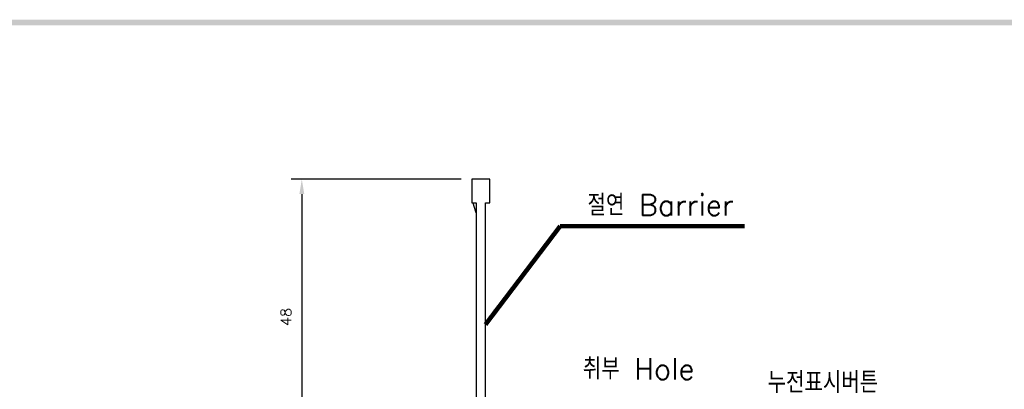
# Model space of a CAD drawing. Extents: x -417 to 993, y -1918 to 617.
# Tile 10 of 25: x 276 to 463, y 543 to 613. Entities that reach past the tile are written whole.
import ezdxf

# ---------------------------------------------------------------- set-up
doc = ezdxf.new("R2010")
doc.units = 0
doc.header["$MEASUREMENT"] = 0
doc.layers.get('0').update_dxf_attribs({"linetype": 'CONTINUOUS'})
doc.layers.add('di', color=3, linetype='CONTINUOUS')
doc.layers.add('dwg', color=7, linetype='CONTINUOUS')
doc.styles.add('KIM', font='ROMANS.shx', dxfattribs={"height": 5, "bigfont": 'GSG1.shx'})
doc.styles.get("Standard").update_dxf_attribs({"font": 'romans.shx', "height": 2, "bigfont": 'hgs.shx'})
doc.dimstyles.get("Standard").update_dxf_attribs({"dimscale": 0, "dimtxt": 2, "dimasz": 2, "dimexe": 0.5, "dimexo": 0.5, "dimgap": 1, "dimtad": 1, "dimdsep": 46, "dimtxsty": 'Standard', "dimcen": 0, "dimclrd": 3, "dimclre": 3, "dimclrt": 3, "dimadec": 0, "dimazin": 2, "dimtp": 0.1, "dimtm": 0.1, "dimtfac": 1, "dimtmove": 0, "dimatfit": 3, "dimfxl": 0, "dimtolj": 1, "dimarcsym": 0})
doc.dimstyles.new('STANDARD$0', dxfattribs={"dimtxt": 5, "dimasz": 5, "dimexe": 1, "dimexo": 2, "dimgap": 2, "dimtad": 1, "dimdec": 4, "dimzin": 12, "dimdsep": 46, "dimtxsty": 'KIM', "dimcen": -1, "dimdle": 0.1, "dimadec": 0, "dimazin": 0, "dimtfac": 1, "dimtdec": 4, "dimtmove": 0, "dimatfit": 3, "dimfxl": 0, "dimtolj": 1, "dimtzin": 0, "dimarcsym": 0})

# ---------------------------------------------------------------- blocks, each defined once
blk = doc.blocks.new('12323')
for p, q in [((3740.7, 1408.13), (3738.5, 1408.13)), ((3738.5, 1408.13), (3738.5, 1404.73)), ((3743, 1408.13), (3738.5, 1408.13)), ((3743, 1407.33), (3743, 1408.13)), ((3790.8, 1407.33), (3743, 1407.33)), ((3792.3, 1407.98), (3790.8, 1407.33)), ((3792.9, 1407.98), (3792.3, 1407.98)), ((3792.9, 1404.88), (3792.9, 1407.98)), ((3743, 1405.53), (3790.8, 1405.53)), ((3743, 1405.53), (3790.8, 1405.53)), ((3743, 1404.73), (3743, 1405.53)), ((3744.85, 1405.53), (3743.65, 1405.18)), ((3790.8, 1405.53), (3792.3, 1404.88)), ((3738.5, 1404.73), (3740.7, 1404.73)), ((3738.5, 1404.73), (3743, 1404.73)), ((3743.65, 1405.18), (3743, 1404.98)), ((3792.3, 1404.88), (3792.9, 1404.88))]:
    blk.add_line(p, q)
blk = doc.blocks.new('*D1064')
at = {"layer": 'di'}
for p, q in [((359.47, 582.99), (327.2, 582.99)), ((329.2, 580.19), (329.2, 535.69)), ((336.97, 532.89), (327.2, 532.89))]:
    blk.add_line(p, q, dxfattribs=at)
for points in [[(328.74, 580.19), (329.67, 580.19), (329.2, 582.99)], [(328.74, 535.69), (329.67, 535.69), (329.2, 532.89)]]:
    blk.add_solid(points, dxfattribs=at)
at = {"layer": 'di', "insert": (326.2, 556.88), "char_height": 2, "attachment_point": 5, "rotation": 90}
blk.add_mtext('\\A1;48', dxfattribs=at)

msp = doc.modelspace()

# ---------------------------------------------------------------- linework, layer by layer
at = {"layer": 'dwg'}
msp.add_trace([(98.074, 613.24), (99.166, 612.148), (989.146, 613.24), (988.054, 612.148)], dxfattribs=at)

# ---------------------------------------------------------------- block references
at = {"layer": 'di', "rotation": 270}
msp.add_blockref('12323', (-1043.259, 4321.492), dxfattribs=at)

# ---------------------------------------------------------------- texts
at = {"layer": 'di', "char_height": 4, "attachment_point": 7}
for s, insert in [('절연 Barrier', (383.424, 576.098)), ('취부 Hole', (382.524, 545.048)), ('누전표시버튼', (417.61, 542.484))]:
    msp.add_mtext(s, dxfattribs=dict(at, insert=insert))

# ---------------------------------------------------------------- dimensions: what is measured, and where the dimension line sits
at = {"layer": 'di'}
dim = msp.add_linear_dim(base=(329.204, 532.894), p1=(361.466, 582.994), p2=(338.966, 532.894), angle=90, text='48', dimstyle='STANDARD$0', override={"dimtxt": 3, "dimasz": 2.8, "dimexe": 2, "dimdec": 2, "dimzin": 8, "dimtxsty": 'Standard', "dimcen": 0, "dimclrd": 256, "dimclre": 256, "dimclrt": 256, "dimadec": 2, "dimazin": 2, "dimtfac": 0.6, "dimtdec": 2, "dimtzin": 8, "dimlwd": 65535, "dimlwe": 65535, "dimarcsym": 1}, dxfattribs=at)
dim.commit()
dim.dimension.update_dxf_attribs({"geometry": '*D1064', "text_midpoint": (329.204, 556.881), "dimtype": 160})

# ---------------------------------------------------------------- leaders
at = {"layer": 'di', "annotation_type": 0, "has_hookline": 1, "hookline_direction": 0, "text_width": 29.81}
msp.add_leader([(364.066, 555.482), (378.224, 574.098), (381.424, 574.098)], dimstyle='Standard', override={"dimscale": 1, "dimtxt": 4, "dimasz": 3.2, "dimexe": 2, "dimexo": 2, "dimgap": 2, "dimclrd": 256, "dimclre": 256, "dimclrt": 256, "dimadec": 2, "dimtfac": 0.6, "dimlwd": 65535, "dimlwe": 65535, "dimarcsym": 1}, dxfattribs=at)

doc.saveas('drawing.dxf')
